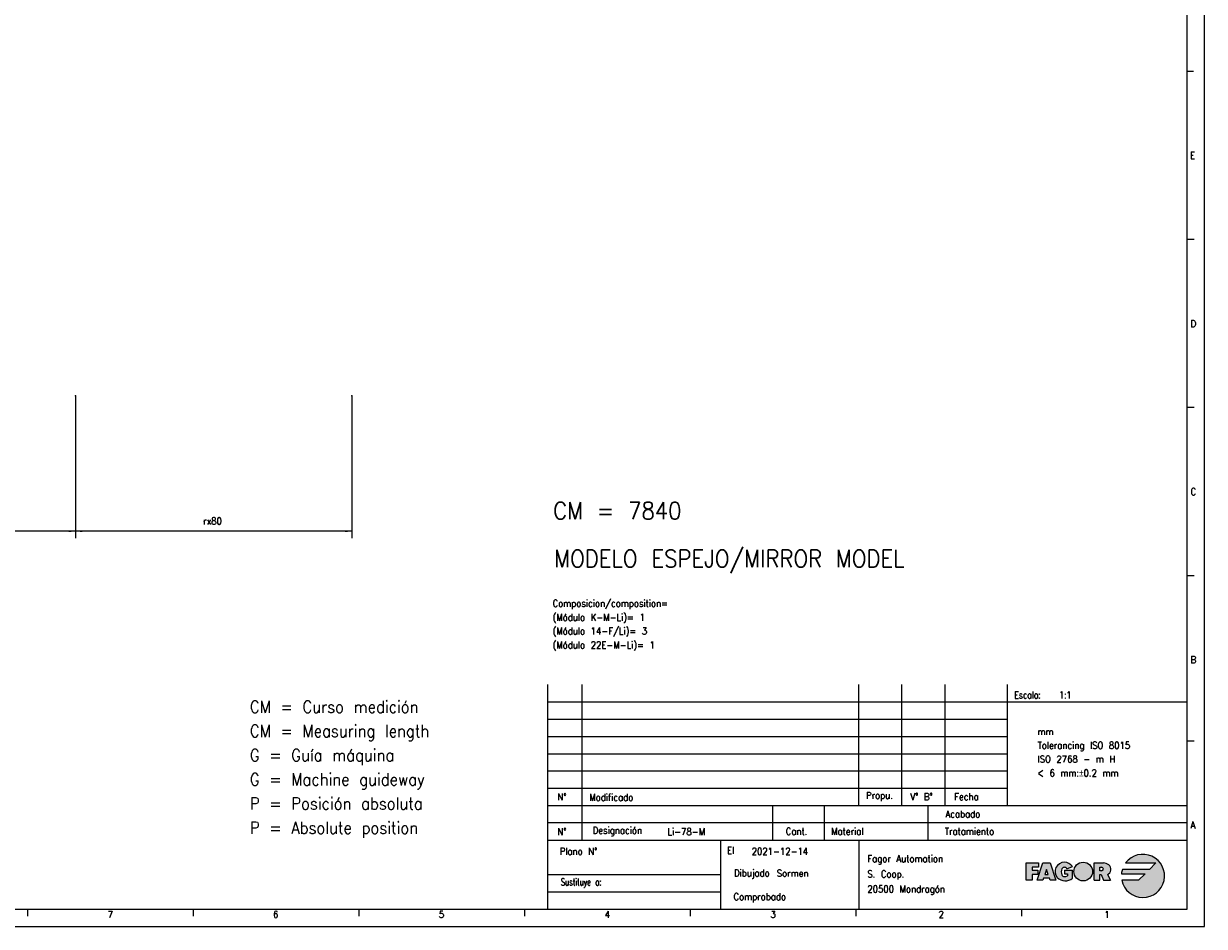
# Model space of a CAD drawing. Header units: millimetres. Extents: x -235 to 9017, y -109 to 485.
# Tile 9 of 35: x 263 to 605, y -109 to 152. Entities that reach past the tile are written whole.
import ezdxf

# ---------------------------------------------------------------- set-up
doc = ezdxf.new("R2010")
doc.units = ezdxf.units.MM
doc.layers.add('1', color=7, linetype='Continuous')
doc.styles.add('CONVERTER_11', font='txt.shx', dxfattribs={"width": 0.9})
doc.styles.add('CONVERTER_13', font='txt.shx', dxfattribs={"width": 0.81})
doc.styles.add('CONVERTER_14', font='txt.shx', dxfattribs={"width": 0.72})
doc.dimstyles.new('ME10_DIM_33', dxfattribs={"dimtxt": 2, "dimasz": 2, "dimexe": 2, "dimexo": 0, "dimgap": 2, "dimtad": 1, "dimdsep": 46, "dimtxsty": 'CONVERTER_11', "dimsah": 1, "dimcen": 0.09, "dimclrd": 2, "dimclre": 2, "dimclrt": 2, "dimadec": 0, "dimazin": 0, "dimtfac": 1, "dimtdec": 4, "dimtix": 1, "dimtmove": 0, "dimatfit": 3, "dimfxl": 1, "dimtolj": 1, "dimtzin": 0, "dimarcsym": 0})
doc.dimstyles.new('ME10_DIM_34', dxfattribs={"dimtxt": 2, "dimasz": 2, "dimexe": 2, "dimexo": 0, "dimgap": 2, "dimtad": 1, "dimdsep": 46, "dimtxsty": 'CONVERTER_11', "dimsah": 1, "dimcen": 0.09, "dimclrd": 2, "dimclre": 2, "dimclrt": 2, "dimadec": 0, "dimazin": 0, "dimtfac": 1, "dimtdec": 4, "dimtix": 1, "dimtmove": 0, "dimatfit": 3, "dimfxl": 1, "dimtolj": 1, "dimtzin": 0, "dimarcsym": 0})

# ---------------------------------------------------------------- blocks, each defined once
blk = doc.blocks.new('*D92')
at = {"layer": '1', "color": 2, "linetype": 'Continuous'}
for p, q in [((198.1653044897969, 44.40000337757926), (198.1653044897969, 3.17706942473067)), ((278.1653044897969, 44.40000337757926), (278.1653044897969, 3.17706942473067)), ((278.1653044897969, 5.17706942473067), (198.1653044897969, 5.17706942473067))]:
    blk.add_line(p, q, dxfattribs=at)
at = {"layer": '1', "color": 2}
for points in [[(200.1653044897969, 5.44037441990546), (200.1653044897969, 4.91376442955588), (198.1653044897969, 5.17706942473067)], [(276.1653044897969, 4.91376442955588), (276.1653044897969, 5.44037441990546), (278.1653044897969, 5.17706942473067)]]:
    blk.add_solid(points, dxfattribs=at)
at = {"layer": '1', "color": 2, "insert": (236.6653044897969, 7.17706942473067), "char_height": 2, "attachment_point": 7, "rotation": 0.00013888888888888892, "line_spacing_factor": 0.60024009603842, "style": 'CONVERTER_11'}
blk.add_mtext('80', dxfattribs=at)
blk = doc.blocks.new('*D93')
at = {"layer": '1', "color": 2, "linetype": 'Continuous'}
for p, q in [((278.1653044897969, 44.40000337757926), (278.1653044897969, 3.17706942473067)), ((358.1653044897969, 44.40000337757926), (358.1653044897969, 3.17706942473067)), ((358.1653044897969, 5.17706942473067), (278.1653044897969, 5.17706942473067))]:
    blk.add_line(p, q, dxfattribs=at)
at = {"layer": '1', "color": 2}
for points in [[(280.1653044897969, 5.44037441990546), (280.1653044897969, 4.91376442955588), (278.1653044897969, 5.17706942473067)], [(356.1653044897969, 4.91376442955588), (356.1653044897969, 5.44037441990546), (358.1653044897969, 5.17706942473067)]]:
    blk.add_solid(points, dxfattribs=at)
at = {"layer": '1', "color": 2, "insert": (315.1103044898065, 7.1770614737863), "char_height": 2, "attachment_point": 7, "rotation": 0.00013888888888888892, "line_spacing_factor": 0.60024009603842, "style": 'CONVERTER_11'}
blk.add_mtext('\\C2;rx\\C2;80', dxfattribs=at)
blk = doc.blocks.new('tolerancias', base_point=(547.8144653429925, -74.22039922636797))
at = {"layer": '1', "color": 7}
blk.add_point((547.8144653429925, -74.22039922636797), dxfattribs=at)
blk = doc.blocks.new('Marco_a1', base_point=(184.8144653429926, 187.7796007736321))
at = {"layer": '1', "linetype": 'Continuous'}
h = blk.add_hatch(color=2, dxfattribs=at)
edge = h.paths.add_edge_path()
edge.add_line((588.9111250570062, -92.72099406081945), (581.0740050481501, -92.72099406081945))
edge.add_arc((587.0361250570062, -94.59599406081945), 6.250000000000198, 162.5423968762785, 174.2608295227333)
edge.add_line((580.8174535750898, -93.97099406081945), (587.6611250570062, -93.97099406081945))
edge.add_line((587.6611250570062, -93.97099406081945), (585.7861250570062, -95.84599406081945))
edge.add_line((585.7861250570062, -95.84599406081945), (580.9124007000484, -95.84599406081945))
edge.add_arc((587.0361250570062, -94.59599406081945), 6.249999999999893, 191.5369590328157, 503.130102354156)
edge.add_line((582.0361250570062, -90.84599406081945), (590.7861250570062, -90.84599406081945))
edge.add_line((590.7861250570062, -90.84599406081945), (588.9111250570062, -92.72099406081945))
blk.add_hatch(color=2, dxfattribs=at).paths.add_polyline_path([(556.8277917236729, -90.84599406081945), (556.8277917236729, -92.09599406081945), (554.9527917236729, -92.09599406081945), (554.9527917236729, -92.92932739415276), (556.6194583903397, -92.92932739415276), (556.6194583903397, -93.76266072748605), (556.6194583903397, -94.17932739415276), (554.9527917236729, -94.17932739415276), (554.9527917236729, -95.84599406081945), (553.2861250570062, -95.84599406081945), (553.2861250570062, -90.84599406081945)])
h = blk.add_hatch(color=2, dxfattribs=at)
h.paths.add_polyline_path([(561.8277917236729, -95.84599406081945), (560.1611250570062, -95.84599406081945), (559.9527917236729, -95.22099406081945), (558.2861250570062, -95.22099406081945), (558.0777917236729, -95.84599406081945), (556.4111250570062, -95.84599406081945), (558.0777917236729, -90.84599406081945), (560.1611250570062, -90.84599406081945)])
h.paths.add_polyline_path([(558.6333472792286, -94.17932739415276), (559.6055695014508, -94.17932739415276), (559.1194583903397, -92.72099406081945)], flags=16)
h = blk.add_hatch(color=2, dxfattribs=at)
edge = h.paths.add_edge_path()
edge.add_arc((564.506467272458, -92.95005454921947), 3.104272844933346, 223.1289646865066, 312.98327026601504, ccw=False)
edge.add_arc((564.3277917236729, -93.34599406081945), 2.7083333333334, 90, 219.5977388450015, ccw=False)
edge.add_arc((564.3277917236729, -93.34599406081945), 2.708333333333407, 32.57897039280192, 90, ccw=False)
edge.add_line((566.6099690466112, -91.88766072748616), (565.0529344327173, -92.51266072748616))
edge.add_arc((564.3288787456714, -92.92933074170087), 0.835386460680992, 29.9189981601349, 150.0810018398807)
edge.add_arc((565.5812465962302, -93.45016072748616), 2.187499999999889, 154.6230664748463, 202.619864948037)
edge.add_arc((564.3312465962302, -93.97099406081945), 0.8333333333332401, 202.6198649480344, 270)
edge.add_arc((564.3312465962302, -93.03349406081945), 1.770833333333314, 270, 298.0724869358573)
edge.add_line((565.1645799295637, -94.59599406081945), (565.1645799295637, -93.97099406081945))
edge.add_line((565.1645799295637, -93.97099406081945), (564.3312465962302, -93.97099406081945))
edge.add_line((564.3312465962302, -93.97099406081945), (564.3312465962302, -92.92932739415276))
edge.add_line((564.3312465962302, -92.92932739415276), (566.622913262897, -92.92932739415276))
edge.add_line((566.622913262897, -92.92932739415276), (566.622913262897, -95.22099406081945))
h = blk.add_hatch(color=2, dxfattribs=at)
edge = h.paths.add_edge_path()
edge.add_arc((569.7442851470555, -93.34599406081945), 2.708333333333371, 0, 360)
h = blk.add_hatch(color=2, dxfattribs=at)
edge = h.paths.add_edge_path()
edge.add_line((574.5538364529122, -90.84599406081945), (572.8871697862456, -90.84599406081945))
edge.add_line((572.8871697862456, -90.84599406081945), (572.8871697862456, -95.84599406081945))
edge.add_line((572.8871697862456, -95.84599406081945), (574.5538364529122, -95.84599406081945))
edge.add_line((574.5538364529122, -95.84599406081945), (574.5538364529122, -94.17932739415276))
edge.add_line((574.5538364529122, -94.17932739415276), (574.970503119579, -94.17932739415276))
edge.add_line((574.970503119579, -94.17932739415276), (575.595503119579, -95.84599406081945))
edge.add_line((575.595503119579, -95.84599406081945), (577.6772287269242, -95.84599406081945))
edge.add_line((577.6772287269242, -95.84599406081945), (576.7506542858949, -94.17932739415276))
edge.add_arc((576.1012248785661, -92.66967744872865), 1.643411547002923, 293.2766705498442, 410.7613098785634)
edge.add_arc((575.595503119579, -93.28889939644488), 2.442905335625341, 50.76130987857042, 90)
edge.add_line((575.595503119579, -90.84599406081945), (574.5538364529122, -90.84599406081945))
edge = h.paths.add_edge_path(flags=16)
edge.add_line((575.0746697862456, -93.13766072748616), (574.5538364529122, -93.13766072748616))
edge.add_line((574.5538364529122, -93.13766072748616), (574.5538364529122, -92.09599406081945))
edge.add_line((574.5538364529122, -92.09599406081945), (575.0746697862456, -92.09599406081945))
edge.add_arc((575.0746697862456, -92.61682739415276), 0.5208333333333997, -90, 90, ccw=False)
at = {"layer": '1', "color": 2, "linetype": 'Continuous'}
for p, q in [((604.8144653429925, -109.220399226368), (604.8144653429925, 484.7796007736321)), ((601.6626111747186, 138.312934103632), (599.6626111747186, 138.312934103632)), ((601.8144653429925, 89.64626744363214), (599.8144653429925, 89.64626744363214)), ((601.8144653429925, 40.97960077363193), (599.8144653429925, 40.97960077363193)), ((601.8144653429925, -7.68706589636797), (599.8144653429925, -7.68706589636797)), ((414.8144653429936, -44.22039922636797), (599.8144653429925, -44.22039922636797)), ((414.8144653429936, -49.22039922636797), (547.8144653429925, -49.22039922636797)), ((414.8144653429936, -54.22039922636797), (547.8144653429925, -54.22039922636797)), ((601.8144653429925, -55.55373255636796), (599.8144653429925, -55.55373255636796)), ((414.8144653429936, -59.22039922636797), (547.8144653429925, -59.22039922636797)), ((414.8144653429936, -64.22039922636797), (547.8144653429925, -64.22039922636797)), ((414.8144653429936, -69.22039922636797), (547.8144653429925, -69.22039922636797)), ((599.8144653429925, -79.22039922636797), (414.8144653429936, -79.22039922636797)), ((553.2861250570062, -95.84599406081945), (553.2861250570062, -90.84599406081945)), ((553.2861250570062, -90.84599406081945), (556.8277917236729, -90.84599406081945)), ((556.8277917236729, -92.09599406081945), (554.9527917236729, -92.09599406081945)), ((554.9527917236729, -92.09599406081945), (554.9527917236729, -92.92932739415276)), ((556.4111250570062, -95.84599406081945), (558.0777917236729, -90.84599406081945)), ((556.8277917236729, -90.84599406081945), (556.8277917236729, -92.09599406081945)), ((558.0777917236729, -90.84599406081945), (560.1611250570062, -90.84599406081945)), ((560.1611250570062, -90.84599406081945), (561.8277917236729, -95.84599406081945)), ((565.0529344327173, -92.51266072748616), (566.6099690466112, -91.88766072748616)), ((572.8871697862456, -95.84599406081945), (572.8871697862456, -90.84599406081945)), ((572.8871697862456, -90.84599406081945), (574.5538364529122, -90.84599406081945)), ((574.5538364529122, -90.84599406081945), (575.595503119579, -90.84599406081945)), ((574.5538364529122, -93.13766072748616), (574.5538364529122, -92.09599406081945)), ((574.5538364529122, -92.09599406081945), (575.0746697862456, -92.09599406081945)), ((582.0361250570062, -90.84599406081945), (590.7861250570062, -90.84599406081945)), ((590.7861250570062, -90.84599406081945), (588.9111250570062, -92.72099406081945)), ((554.9527917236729, -92.92932739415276), (556.6194583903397, -92.92932739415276)), ((556.6194583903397, -94.17932739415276), (554.9527917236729, -94.17932739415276)), ((554.9527917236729, -94.17932739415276), (554.9527917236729, -95.84599406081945)), ((556.6194583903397, -92.92932739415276), (556.6194583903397, -93.76266072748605)), ((556.6194583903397, -93.76266072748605), (556.6194583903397, -94.17932739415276)), ((558.2861250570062, -95.22099406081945), (558.0777917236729, -95.84599406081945)), ((559.9527917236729, -95.22099406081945), (558.2861250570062, -95.22099406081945)), ((559.1194583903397, -92.72099406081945), (558.6333472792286, -94.17932739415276)), ((558.6333472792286, -94.17932739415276), (559.6055695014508, -94.17932739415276)), ((559.6055695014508, -94.17932739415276), (559.1194583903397, -92.72099406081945)), ((560.1611250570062, -95.84599406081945), (559.9527917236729, -95.22099406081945)), ((564.3312465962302, -92.92932739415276), (564.3312465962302, -93.97099406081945)), ((564.3312465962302, -92.92932739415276), (566.622913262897, -92.92932739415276)), ((564.3312465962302, -93.97099406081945), (565.1645799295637, -93.97099406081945)), ((565.1645799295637, -93.97099406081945), (565.1645799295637, -94.59599406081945)), ((566.622913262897, -95.22099406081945), (566.622913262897, -92.92932739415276)), ((575.0746697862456, -93.13766072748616), (574.5538364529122, -93.13766072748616)), ((574.5538364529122, -94.17932739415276), (574.970503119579, -94.17932739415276)), ((574.5538364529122, -95.84599406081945), (574.5538364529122, -94.17932739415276)), ((574.970503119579, -94.17932739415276), (575.595503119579, -95.84599406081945)), ((576.7506542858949, -94.17932739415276), (577.6772287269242, -95.84599406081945)), ((580.8174535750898, -93.97099406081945), (587.6611250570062, -93.97099406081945)), ((588.9111250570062, -92.72099406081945), (581.0740050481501, -92.72099406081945)), ((587.6611250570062, -93.97099406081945), (585.7861250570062, -95.84599406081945)), ((554.9527917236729, -95.84599406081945), (553.2861250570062, -95.84599406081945)), ((558.0777917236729, -95.84599406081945), (556.4111250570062, -95.84599406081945)), ((561.8277917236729, -95.84599406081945), (560.1611250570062, -95.84599406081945)), ((572.8871697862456, -95.84599406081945), (574.5538364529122, -95.84599406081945)), ((575.595503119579, -95.84599406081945), (577.6772287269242, -95.84599406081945)), ((585.7861250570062, -95.84599406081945), (580.9124007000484, -95.84599406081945)), ((414.8144653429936, -99.22039922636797), (464.8144653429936, -99.22039922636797)), ((264.2262300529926, -104.2667880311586), (264.2262300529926, -106.2667880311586)), ((312.1674065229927, -104.2667880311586), (312.1674065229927, -106.2667880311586)), ((360.1085829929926, -104.2667880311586), (360.1085829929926, -106.2667880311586)), ((408.0497594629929, -104.2667880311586), (408.0497594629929, -106.2667880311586)), ((455.9909359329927, -104.2667880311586), (455.9909359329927, -106.2667880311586)), ((503.9321124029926, -104.2667880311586), (503.9321124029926, -106.2667880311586)), ((551.8732888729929, -104.220399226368), (551.8732888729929, -106.220399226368)), ((-235.1855346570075, -109.220399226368), (604.8144653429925, -109.220399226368))]:
    blk.add_line(p, q, dxfattribs=at)
at = {"layer": '1', "color": 7, "linetype": 'Continuous'}
for p, q in [((599.8144653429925, -104.220399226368), (599.8144653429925, 479.7796007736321)), ((414.8144653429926, -104.220399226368), (414.8144653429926, -39.22039922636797)), ((424.8144653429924, -84.22039922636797), (424.8144653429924, -39.22039922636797)), ((504.8144653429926, -74.22039922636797), (504.8144653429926, -39.22039922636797)), ((517.3144653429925, -74.22039922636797), (517.3144653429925, -39.22039922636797)), ((529.8144653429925, -74.22039922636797), (529.8144653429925, -39.22039922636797)), ((547.8144653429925, -74.22039922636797), (547.8144653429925, -39.22039922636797)), ((414.8144653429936, -74.22039922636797), (599.8144653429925, -74.22039922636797)), ((479.8144653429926, -74.22039922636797), (479.8144653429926, -84.22039922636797)), ((494.8144653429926, -74.22039922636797), (494.8144653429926, -84.22039922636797)), ((524.8144653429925, -74.22039922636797), (524.8144653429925, -84.22039922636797)), ((414.8144653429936, -84.22039922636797), (599.8144653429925, -84.22039922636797)), ((464.8144653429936, -84.22039922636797), (464.8144653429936, -94.22039922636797)), ((504.8144653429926, -84.22039922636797), (504.8144653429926, -104.220399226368)), ((414.8144653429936, -94.22039922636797), (464.8144653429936, -94.22039922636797)), ((464.8144653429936, -94.22039922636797), (464.8144653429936, -99.22039922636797)), ((464.8144653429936, -99.22039922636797), (464.8144653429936, -104.220399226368)), ((-215.1855346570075, -104.2203992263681), (599.8144653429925, -104.220399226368))]:
    blk.add_line(p, q, dxfattribs=at)
at = {"layer": '1', "color": 2, "linetype": 'Continuous'}
blk.add_circle((569.7442851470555, -93.34599406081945), 2.708333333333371, dxfattribs=at)
for centre, radius, start, end in [((587.0361250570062, -94.59599406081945), 6.249999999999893, 191.5369590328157, 143.130102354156), ((564.3277917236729, -93.34599406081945), 2.7083333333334, 90, 219.5977388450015), ((564.3288787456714, -92.92933074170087), 0.835386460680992, 29.9189981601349, 150.0810018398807), ((564.3277917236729, -93.34599406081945), 2.708333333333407, 32.57897039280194, 90), ((575.0746697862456, -92.61682739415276), 0.5208333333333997, 270, 90), ((575.595503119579, -93.28889939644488), 2.442905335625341, 50.76130987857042, 90), ((576.1012248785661, -92.66967744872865), 1.643411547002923, 293.2766705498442, 50.76130987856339), ((564.506467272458, -92.95005454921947), 3.104272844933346, 223.1289646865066, 312.983270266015), ((565.5812465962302, -93.45016072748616), 2.187499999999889, 154.6230664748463, 202.619864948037), ((564.3312465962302, -93.97099406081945), 0.8333333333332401, 202.6198649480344, 270), ((564.3312465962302, -93.03349406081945), 1.770833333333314, 270, 298.0724869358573), ((587.0361250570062, -94.59599406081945), 6.250000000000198, 162.5423968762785, 174.2608295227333)]:
    blk.add_arc(centre, radius, start, end, dxfattribs=at)
at = {"layer": '1', "color": 2}
for s, style, width, p in [('Escala:   1:1', 'CONVERTER_13', 0.81, (549.8144653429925, -43.22039922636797)), ('El', 'CONVERTER_11', 0.9, (466.6709961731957, -88.22039922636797))]:
    blk.add_text(s, height=2, dxfattribs=dict(at, style=style, width=width)).set_placement(p)
at = {"layer": '1', "color": 2, "char_height": 2}
for s, insert, attachment_point, line_spacing_factor, style in [('E', (600.6626111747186, 113.979600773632), 4, 1.20048019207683, 'CONVERTER_11'), ('D', (600.8144653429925, 65.31293410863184), 4, 1.20048019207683, 'CONVERTER_11'), ('C', (600.8144653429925, 16.64626743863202), 4, 1.20048019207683, 'CONVERTER_11'), ('B', (600.8144653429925, -32.02039922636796), 4, 1.20048019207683, 'CONVERTER_11'), ('N%%d', (418.9359217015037, -71.72039922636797), 5, 1.32052821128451, 'CONVERTER_11'), ('Modificado', (426.8411380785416, -71.88881551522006), 4, 1.32052821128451, 'CONVERTER_11'), ('Propu.', (506.9021583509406, -71.65264731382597), 4, 1.32052821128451, 'CONVERTER_11'), ('V%%d B%%d', (519.7389604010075, -71.65264731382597), 4, 1.20048019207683, 'CONVERTER_11'), ('Fecha', (532.4083241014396, -71.65264731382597), 4, 1.32052821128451, 'CONVERTER_11'), ('Acabado', (539.9804469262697, -76.72039922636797), 6, 1.32052821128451, 'CONVERTER_11'), ('N%%d', (418.9359217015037, -81.79714185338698), 5, 1.32052821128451, 'CONVERTER_11'), ('Designación', (427.8144653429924, -81.72039922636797), 4, 1.32052821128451, 'CONVERTER_11'), ('Cant.', (486.8144653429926, -81.72039922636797), 5, 1.32052821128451, 'CONVERTER_11'), ('Material', (496.8144653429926, -81.72039922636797), 4, 1.32052821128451, 'CONVERTER_11'), ('Tratamiento', (543.9804469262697, -81.72039922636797), 6, 1.32052821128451, 'CONVERTER_11'), ('A', (600.8144653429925, -79.88706589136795), 4, 1.20048019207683, 'CONVERTER_11'), ('Plano N%%d', (429.1464032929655, -87.47591680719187), 6, 1.32052821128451, 'CONVERTER_11'), ('Fagor Automation\\PS. Coop.\\P20500 Mondragón', (507.2878943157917, -94.35581747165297), 4, 1.32052821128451, 'CONVERTER_11'), ('Sustituye a:', (430.3748860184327, -96.72039922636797), 6, 1.32052821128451, 'CONVERTER_14'), ('Dibujado', (479.0343105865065, -94.08862644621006), 6, 1.32052821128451, 'CONVERTER_11'), ('Comprobado', (483.7576746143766, -100.9375042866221), 6, 1.32052821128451, 'CONVERTER_11'), ('7', (287.4716344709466, -105.7667880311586), 4, 1.20048019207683, 'CONVERTER_11'), ('6', (335.3248856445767, -105.7667880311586), 4, 1.20048019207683, 'CONVERTER_11'), ('5', (383.2986028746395, -105.7667880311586), 4, 1.20048019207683, 'CONVERTER_11'), ('4', (431.3096997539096, -105.7667880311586), 4, 1.20048019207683, 'CONVERTER_11'), ('3', (479.2377337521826, -105.7667880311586), 4, 1.20048019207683, 'CONVERTER_11'), ('2', (527.9027006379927, -105.7667880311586), 4, 1.20048019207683, 'CONVERTER_11'), ('1', (575.8438771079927, -105.7667880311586), 4, 1.20048019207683, 'CONVERTER_11')]:
    blk.add_mtext(s, dxfattribs=dict(at, insert=insert, attachment_point=attachment_point, line_spacing_factor=line_spacing_factor, style=style))
blk = doc.blocks.new('Top', base_point=(184.8144653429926, 187.7796007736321))
blk.add_blockref('Marco_a1', (184.8144653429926, 187.7796007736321))
blk = doc.blocks.new('_dummy_frame__61', base_point=(-235.1855346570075, -174.5728945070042))
blk.add_blockref('Top', (184.8144653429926, 187.7796007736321))
blk = doc.blocks.new('_dummy_frame__62', base_point=(-346.4995658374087, -309.5127608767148))
at = {"layer": '1'}
for name, p in [('_dummy_frame__61', (-235.1855346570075, -174.5728945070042)), ('tolerancias', (547.8144653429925, -74.22039922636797))]:
    blk.add_blockref(name, p, dxfattribs=at)
at = {"layer": '1', "color": 2, "style": 'CONVERTER_11', "width": 0.9}
for s, height, p in [('CM = 7840', 5, (416.3629828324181, 8.63527292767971)), ('MODELO ESPEJO/MIRROR MODEL', 5, (416.697213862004, -5.24275573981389)), ('Li-78-M', 2, (449.456998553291, -82.7704903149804)), ('2021-12-14', 2, (473.818146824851, -88.5197412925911)), ('Sormen', 2, (481.0997795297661, -94.81625236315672))]:
    blk.add_text(s, height=height, dxfattribs=at).set_placement(p)
at = {"layer": '1', "color": 2, "insert": (556.53543961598, -65.7993288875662), "char_height": 2, "attachment_point": 7, "line_spacing_factor": 1.20048019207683, "style": 'CONVERTER_11'}
blk.add_mtext('mm\\PTolerancing ISO 8015\\PISO 2768 - m H\\P< 6 mm:{\\Fgdt;`}0.2 mm', dxfattribs=at)
blk = doc.blocks.new('A', base_point=(-1044.263999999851, 213.4416000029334))
at = {"layer": '1', "color": 7}
for p in [(278.1653044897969, 44.40000337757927), (358.1653044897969, 44.40000337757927)]:
    blk.add_point(p, dxfattribs=at)
at = {"layer": '1'}
dim = blk.add_aligned_dim(p1=(198.1653044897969, 44.40000337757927), p2=(278.1653044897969, 44.40000337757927), distance=-39.2229339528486, dimstyle='ME10_DIM_33', dxfattribs=at)
dim.commit()
dim.dimension.update_dxf_attribs({"geometry": '*D92', "text_midpoint": (238.1653044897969, 8.17706942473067), "text_rotation": 0.00013888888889})
dim = blk.add_aligned_dim(p1=(278.1653044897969, 44.40000337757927), p2=(358.1653044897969, 44.40000337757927), distance=-39.2229339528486, dimstyle='ME10_DIM_34', override={"dimpost": 'rx<>'}, dxfattribs=at)
dim.commit()
dim.dimension.update_dxf_attribs({"geometry": '*D93', "text_midpoint": (318.1653044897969, 8.17706942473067), "text_rotation": 0.00013888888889})

msp = doc.modelspace()

# ---------------------------------------------------------------- block references
msp.add_blockref('A', (-1044.263999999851, 213.4416000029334))
at = {"layer": '1'}
msp.add_blockref('_dummy_frame__62', (-346.4995658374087, -309.5127608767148), dxfattribs=at)

# ---------------------------------------------------------------- texts
at = {"layer": '1', "color": 2, "attachment_point": 7, "line_spacing_factor": 1.20048019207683, "style": 'CONVERTER_11'}
for s, insert, char_height in [('Composicion/composition=\\P(Módulo K-M-Li)= 1\\P(Módulo 14-F/Li)= 3\\P(Módulo 22E-M-Li)= 1', (416.21305540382, -29.3942368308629), 2), ('CM = Curso medición\\PCM = Measuring length\\PG = Guía máquina\\PG = Machine guideway\\PP = Posición absoluta\\PP = Absolute position', (328.623617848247, -83.5768304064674), 3.5)]:
    msp.add_mtext(s, dxfattribs=dict(at, insert=insert, char_height=char_height))

doc.saveas('drawing.dxf')
